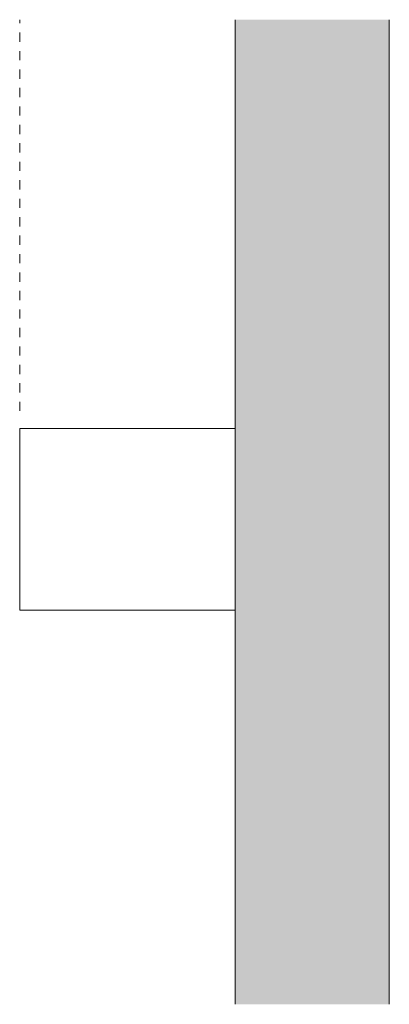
# Model space of a CAD drawing. Header units: millimetres. Extents: x -6669 to -5464, y 70 to 6739.
# Tile 3 of 3: x -6362 to -6242, y 6419 to 6739. Entities that reach past the tile are written whole.
import ezdxf

# ---------------------------------------------------------------- set-up
doc = ezdxf.new("R2010")
doc.units = ezdxf.units.MM
doc.linetypes.add('Dash', pattern=[6, 3, -3])
doc.layers.add('A-ANNO-DIMS', color=7, linetype='Dash', lineweight=9, true_color=0xd2d2d2)
doc.layers.add('A-WALL', color=7, linetype='Continuous', lineweight=9)
doc.layers.add('E-LITE-EQPM', color=7, linetype='Continuous', lineweight=20)

msp = doc.modelspace()

# ---------------------------------------------------------------- hatches: boundary and pattern name
at = {"layer": 'A-WALL', "true_color": 0xf7f7f7}
msp.add_hatch(color=7, dxfattribs=at).paths.add_polyline_path([(-6242.42, 6418.87), (-6242.42, 6738.91), (-6292.42, 6738.91), (-6292.42, 6418.87)])

# ---------------------------------------------------------------- linework, layer by layer
at = {"layer": 'A-ANNO-DIMS'}
msp.add_line((-6362.42, 6611.73), (-6362.42, 6738.91), dxfattribs=at)
at = {"layer": 'A-WALL', "color": 253, "true_color": 0xaaaaaa}
for p, q in [((-6292.42, 6606), (-6292.42, 6738.91)), ((-6242.42, 6738.91), (-6242.42, 6418.87)), ((-6292.42, 6418.87), (-6292.42, 6547))]:
    msp.add_line(p, q, dxfattribs=at)
at = {"layer": 'E-LITE-EQPM'}
for p, q in [((-6362.42, 6606), (-6362.42, 6547)), ((-6292.42, 6606), (-6362.42, 6606)), ((-6292.42, 6547), (-6292.42, 6606)), ((-6362.42, 6547), (-6292.42, 6547))]:
    msp.add_line(p, q, dxfattribs=at)

doc.saveas('drawing.dxf')
